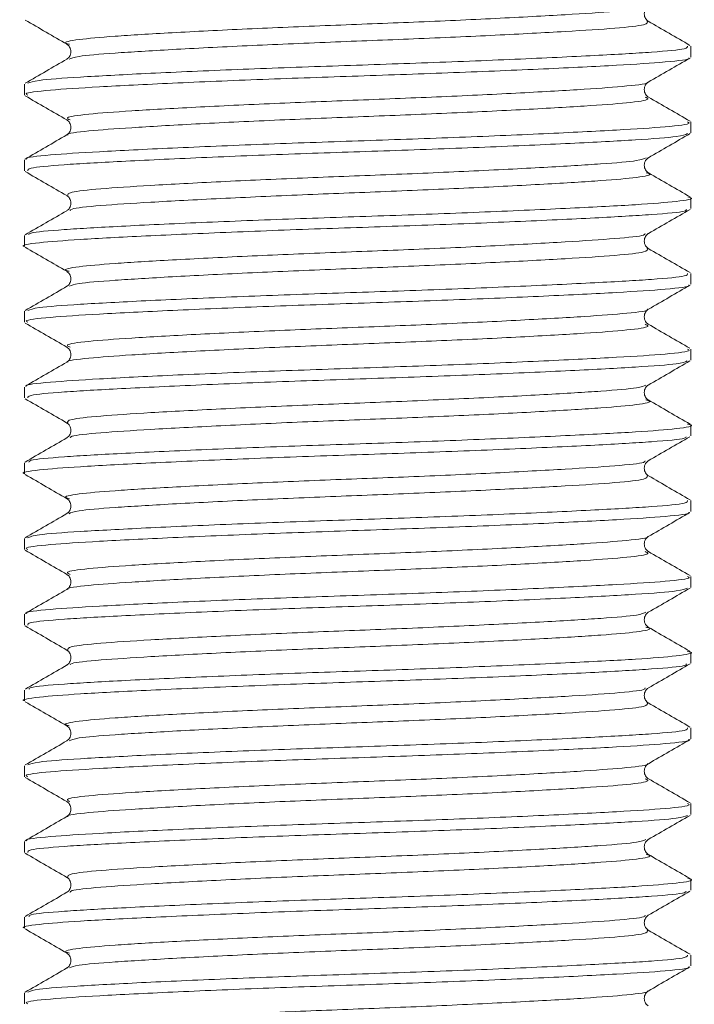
# Model space of a CAD drawing. Header units: millimetres. Extents: x 0 to 210, y 0 to 297.
# Tile 7 of 24: x 45.99 to 53.41, y 250.64 to 261.48. Entities that reach past the tile are written whole.
import ezdxf

# ---------------------------------------------------------------- set-up
doc = ezdxf.new("R2010")
doc.units = ezdxf.units.MM

msp = doc.modelspace()

# ---------------------------------------------------------------- linework, layer by layer
at = {"color": 179, "linetype": 'Continuous', "lineweight": 15}
for p, q in [((53.373, 261.066), (53.373, 261.186)), ((46.039, 260.769), (46.039, 260.649)), ((53.373, 260.232), (53.373, 260.352)), ((46.039, 259.936), (46.039, 259.816)), ((53.373, 259.399), (53.373, 259.519)), ((46.039, 259.102), (46.039, 258.982)), ((53.373, 258.566), (53.373, 258.686)), ((46.039, 258.269), (46.039, 258.149)), ((53.373, 257.732), (53.373, 257.852)), ((46.039, 257.436), (46.039, 257.316)), ((53.373, 256.899), (53.373, 257.019)), ((46.039, 256.602), (46.039, 256.482)), ((53.373, 256.066), (53.373, 256.186)), ((46.039, 255.769), (46.039, 255.649)), ((53.373, 255.232), (53.373, 255.352)), ((46.039, 254.936), (46.039, 254.816)), ((53.373, 254.399), (53.373, 254.519)), ((46.039, 254.102), (46.039, 253.982)), ((53.373, 253.566), (53.373, 253.686)), ((46.039, 253.269), (46.039, 253.149)), ((53.373, 252.732), (53.373, 252.852)), ((46.039, 252.436), (46.039, 252.316)), ((53.373, 251.899), (53.373, 252.019)), ((46.039, 251.602), (46.039, 251.482)), ((53.373, 251.066), (53.373, 251.186)), ((46.039, 250.769), (46.039, 250.649))]:
    msp.add_line(p, q, dxfattribs=at)
at = {"color": 179, "linetype": 'Continuous', "lineweight": 0}
for points, knots in [([(52.87, 261.624), (52.869, 261.618), (52.864, 261.599), (52.568, 261.569), (52.017, 261.533), (51.245, 261.491), (50.344, 261.45), (49.395, 261.415), (48.468, 261.376), (47.643, 261.334), (46.999, 261.295), (46.607, 261.26), (46.449, 261.228), (46.52, 261.211), (46.535, 261.207)], [0, 0, 0, 0, 0.037753, 0.130762, 0.222668, 0.318155, 0.413194, 0.504499, 0.598417, 0.694231, 0.787741, 0.879273, 0.974546, 1, 1, 1, 1]), ([(52.895, 261.461), (52.899, 261.448), (52.907, 261.421), (52.574, 261.384), (52.015, 261.348), (51.245, 261.307), (50.344, 261.266), (49.394, 261.231), (48.468, 261.191), (47.64, 261.149), (47.008, 261.11), (46.609, 261.078), (46.556, 261.054), (46.533, 261.044)], [0, 0, 0, 0, 0.088538, 0.181356, 0.273073, 0.368362, 0.463205, 0.554321, 0.648046, 0.743662, 0.836979, 0.928323, 1, 1, 1, 1]), ([(46.076, 260.778), (46.103, 260.789), (46.164, 260.813), (46.623, 260.846), (47.346, 260.885), (48.292, 260.927), (49.35, 260.966), (50.435, 261.001), (51.465, 261.042), (52.346, 261.084), (52.98, 261.12), (53.338, 261.154), (53.336, 261.176), (53.336, 261.186)], [0, 0, 0, 0, 0.075575, 0.169094, 0.264631, 0.362521, 0.458476, 0.551762, 0.648861, 0.746416, 0.840316, 0.935343, 1, 1, 1, 1]), ([(53.349, 261.056), (53.352, 261.055), (53.377, 261.04), (53.123, 261.012), (52.592, 260.977), (51.779, 260.936), (50.789, 260.895), (49.713, 260.858), (48.636, 260.821), (47.643, 260.779), (46.83, 260.738), (46.287, 260.703), (46.027, 260.672), (46.066, 260.654), (46.077, 260.649)], [0, 0, 0, 0, 0.010201, 0.106583, 0.199691, 0.296401, 0.394099, 0.488537, 0.582912, 0.680595, 0.777343, 0.870458, 0.966797, 1, 1, 1, 1]), ([(52.896, 260.791), (52.897, 260.79), (52.918, 260.775), (52.696, 260.748), (52.232, 260.713), (51.521, 260.672), (50.654, 260.63), (49.712, 260.593), (48.77, 260.556), (47.901, 260.515), (47.19, 260.474), (46.71, 260.439), (46.475, 260.404), (46.523, 260.383), (46.541, 260.375)], [0, 0, 0, 0, 0.0067774, 0.1011933, 0.1923998, 0.2871379, 0.3828442, 0.4753542, 0.567802, 0.6634938, 0.7582689, 0.8494824, 0.943856, 1, 1, 1, 1]), ([(52.871, 260.626), (52.889, 260.619), (52.938, 260.597), (52.706, 260.563), (52.229, 260.528), (51.521, 260.487), (50.654, 260.446), (49.712, 260.409), (48.769, 260.372), (47.901, 260.33), (47.188, 260.289), (46.72, 260.254), (46.495, 260.226), (46.517, 260.211), (46.519, 260.209)], [0, 0, 0, 0, 0.053864, 0.1480994, 0.2391315, 0.3336884, 0.4292117, 0.5215447, 0.6138158, 0.7093246, 0.8039185, 0.8949575, 0.9891506, 1, 1, 1, 1]), ([(46.066, 259.944), (46.063, 259.946), (46.036, 259.961), (46.293, 259.99), (46.829, 260.025), (47.644, 260.065), (48.636, 260.107), (49.713, 260.144), (50.789, 260.181), (51.78, 260.223), (52.591, 260.264), (53.13, 260.298), (53.387, 260.33), (53.346, 260.348), (53.336, 260.352)], [0, 0, 0, 0, 0.013993, 0.110079, 0.202949, 0.299444, 0.39687, 0.490997, 0.585187, 0.682628, 0.779084, 0.871948, 0.968077, 1, 1, 1, 1]), ([(53.338, 260.224), (53.312, 260.213), (53.253, 260.189), (52.797, 260.156), (52.077, 260.117), (51.133, 260.075), (50.075, 260.036), (48.99, 260.001), (47.959, 259.96), (47.076, 259.918), (46.438, 259.882), (46.076, 259.848), (46.076, 259.825), (46.076, 259.816)], [0, 0, 0, 0, 0.076322, 0.169683, 0.264968, 0.362652, 0.458456, 0.551527, 0.648393, 0.745766, 0.839522, 0.934293, 1, 1, 1, 1]), ([(52.881, 259.958), (52.858, 259.948), (52.807, 259.924), (52.41, 259.891), (51.781, 259.853), (50.955, 259.811), (50.029, 259.771), (49.079, 259.736), (48.177, 259.695), (47.405, 259.654), (46.844, 259.617), (46.51, 259.581), (46.515, 259.554), (46.518, 259.542)], [0, 0, 0, 0, 0.072319, 0.163859, 0.257289, 0.353073, 0.447012, 0.538269, 0.633249, 0.728728, 0.820657, 0.913582, 1, 1, 1, 1]), ([(52.884, 259.792), (52.896, 259.789), (52.963, 259.773), (52.808, 259.742), (52.42, 259.707), (51.778, 259.668), (50.955, 259.626), (50.029, 259.587), (49.079, 259.551), (48.178, 259.51), (47.404, 259.469), (46.849, 259.433), (46.548, 259.402), (46.542, 259.382), (46.541, 259.376)], [0, 0, 0, 0, 0.0206613, 0.1160116, 0.2076281, 0.3011355, 0.3969987, 0.491015, 0.582348, 0.6774069, 0.7729648, 0.8649697, 0.9579716, 1, 1, 1, 1]), ([(46.087, 259.111), (46.089, 259.117), (46.095, 259.137), (46.441, 259.168), (47.075, 259.205), (47.96, 259.246), (48.99, 259.287), (50.075, 259.322), (51.134, 259.362), (52.074, 259.404), (52.807, 259.442), (53.249, 259.478), (53.428, 259.508), (53.353, 259.524), (53.341, 259.527)], [0, 0, 0, 0, 0.044793, 0.137758, 0.229727, 0.325245, 0.420264, 0.511562, 0.60554, 0.701362, 0.794832, 0.886413, 0.981723, 1, 1, 1, 1]), ([(53.325, 259.391), (53.324, 259.384), (53.321, 259.364), (52.977, 259.334), (52.347, 259.297), (51.465, 259.256), (50.436, 259.215), (49.351, 259.18), (48.292, 259.14), (47.35, 259.098), (46.611, 259.059), (46.174, 259.024), (45.986, 258.996), (46.04, 258.982), (46.04, 258.982)], [0, 0, 0, 0, 0.045142, 0.139885, 0.2335, 0.33076, 0.427567, 0.520573, 0.616235, 0.71383, 0.809082, 0.902317, 0.999359, 1, 1, 1, 1]), ([(52.872, 259.125), (52.871, 259.119), (52.867, 259.1), (52.569, 259.069), (52.017, 259.033), (51.245, 258.991), (50.345, 258.95), (49.395, 258.915), (48.468, 258.876), (47.644, 258.834), (46.999, 258.795), (46.608, 258.76), (46.45, 258.729), (46.517, 258.712), (46.53, 258.709)], [0, 0, 0, 0, 0.041663, 0.134641, 0.226512, 0.321962, 0.416968, 0.508241, 0.602122, 0.697901, 0.79138, 0.882877, 0.978114, 1, 1, 1, 1]), ([(52.894, 258.96), (52.898, 258.948), (52.905, 258.921), (52.574, 258.884), (52.016, 258.848), (51.246, 258.807), (50.345, 258.766), (49.395, 258.731), (48.469, 258.691), (47.641, 258.649), (47.009, 258.61), (46.61, 258.578), (46.557, 258.554), (46.534, 258.544)], [0, 0, 0, 0, 0.087053, 0.180085, 0.272008, 0.367513, 0.462574, 0.553899, 0.647834, 0.743669, 0.837201, 0.928751, 1, 1, 1, 1]), ([(46.077, 258.278), (46.104, 258.289), (46.165, 258.313), (46.623, 258.346), (47.346, 258.385), (48.292, 258.427), (49.351, 258.466), (50.436, 258.501), (51.465, 258.542), (52.346, 258.584), (52.981, 258.62), (53.338, 258.654), (53.336, 258.676), (53.336, 258.686)], [0, 0, 0, 0, 0.075387, 0.168929, 0.264496, 0.362413, 0.458391, 0.551704, 0.648831, 0.746412, 0.840335, 0.935391, 1, 1, 1, 1]), ([(53.348, 258.557), (53.351, 258.556), (53.378, 258.54), (53.124, 258.512), (52.593, 258.477), (51.78, 258.436), (50.79, 258.395), (49.713, 258.358), (48.637, 258.321), (47.644, 258.279), (46.831, 258.238), (46.288, 258.203), (46.027, 258.172), (46.066, 258.154), (46.077, 258.149)], [0, 0, 0, 0, 0.012123, 0.108314, 0.201234, 0.297748, 0.395251, 0.489503, 0.583684, 0.68117, 0.777726, 0.870655, 0.966798, 1, 1, 1, 1]), ([(52.895, 258.292), (52.897, 258.29), (52.919, 258.275), (52.697, 258.248), (52.233, 258.213), (51.521, 258.172), (50.655, 258.13), (49.712, 258.093), (48.77, 258.056), (47.901, 258.015), (47.191, 257.974), (46.71, 257.939), (46.475, 257.905), (46.523, 257.883), (46.541, 257.875)], [0, 0, 0, 0, 0.009079, 0.103314, 0.194344, 0.288896, 0.384417, 0.476751, 0.569016, 0.664522, 0.759115, 0.850152, 0.94434, 1, 1, 1, 1]), ([(52.87, 258.128), (52.889, 258.119), (52.94, 258.098), (52.707, 258.063), (52.23, 258.028), (51.522, 257.987), (50.654, 257.946), (49.713, 257.909), (48.77, 257.872), (47.902, 257.83), (47.188, 257.789), (46.721, 257.754), (46.497, 257.727), (46.516, 257.712), (46.518, 257.711)], [0, 0, 0, 0, 0.056794, 0.151104, 0.242205, 0.336832, 0.432429, 0.524836, 0.617174, 0.712755, 0.807424, 0.898533, 0.992795, 1, 1, 1, 1]), ([(46.064, 257.445), (46.062, 257.447), (46.038, 257.462), (46.294, 257.49), (46.829, 257.525), (47.645, 257.566), (48.636, 257.607), (49.713, 257.644), (50.79, 257.681), (51.781, 257.723), (52.591, 257.764), (53.13, 257.798), (53.387, 257.83), (53.347, 257.848), (53.336, 257.852)], [0, 0, 0, 0, 0.010367, 0.10681, 0.200029, 0.296887, 0.394677, 0.489153, 0.583699, 0.681506, 0.778322, 0.871533, 0.968024, 1, 1, 1, 1]), ([(53.335, 257.723), (53.309, 257.712), (53.251, 257.688), (52.797, 257.656), (52.077, 257.617), (51.134, 257.575), (50.076, 257.536), (48.991, 257.501), (47.96, 257.46), (47.077, 257.418), (46.438, 257.382), (46.076, 257.348), (46.076, 257.325), (46.076, 257.316)], [0, 0, 0, 0, 0.074313, 0.167871, 0.263355, 0.361244, 0.457252, 0.550519, 0.647586, 0.745165, 0.839121, 0.934088, 1, 1, 1, 1]), ([(52.878, 257.458), (52.856, 257.447), (52.806, 257.424), (52.411, 257.391), (51.781, 257.353), (50.955, 257.311), (50.03, 257.271), (49.08, 257.236), (48.178, 257.195), (47.406, 257.154), (46.844, 257.117), (46.507, 257.08), (46.513, 257.054), (46.516, 257.04)], [0, 0, 0, 0, 0.070447, 0.16185, 0.255135, 0.350773, 0.444571, 0.535688, 0.630522, 0.725857, 0.817648, 0.910428, 1, 1, 1, 1]), ([(52.88, 257.294), (52.893, 257.29), (52.964, 257.273), (52.808, 257.242), (52.42, 257.207), (51.779, 257.168), (50.956, 257.126), (50.03, 257.087), (49.08, 257.052), (48.178, 257.01), (47.404, 256.969), (46.85, 256.933), (46.548, 256.902), (46.542, 256.882), (46.541, 256.876)], [0, 0, 0, 0, 0.023136, 0.118241, 0.209622, 0.302884, 0.398498, 0.492273, 0.583368, 0.678179, 0.77349, 0.865259, 0.958017, 1, 1, 1, 1]), ([(46.088, 256.611), (46.09, 256.617), (46.095, 256.637), (46.442, 256.668), (47.076, 256.705), (47.96, 256.746), (48.991, 256.787), (50.076, 256.822), (51.134, 256.862), (52.074, 256.904), (52.808, 256.942), (53.251, 256.978), (53.428, 257.009), (53.35, 257.025), (53.336, 257.028)], [0, 0, 0, 0, 0.044369, 0.137102, 0.228848, 0.324132, 0.418915, 0.509988, 0.603737, 0.699324, 0.792561, 0.883919, 0.978996, 1, 1, 1, 1]), ([(53.323, 256.889), (53.322, 256.883), (53.317, 256.864), (52.977, 256.834), (52.348, 256.797), (51.466, 256.756), (50.437, 256.715), (49.352, 256.68), (48.292, 256.64), (47.35, 256.598), (46.611, 256.559), (46.174, 256.524), (45.986, 256.496), (46.04, 256.482), (46.041, 256.482)], [0, 0, 0, 0, 0.041216, 0.136346, 0.230336, 0.327988, 0.425188, 0.518572, 0.614618, 0.712607, 0.808248, 0.901857, 0.99929, 1, 1, 1, 1]), ([(52.87, 256.624), (52.869, 256.618), (52.864, 256.599), (52.568, 256.569), (52.018, 256.533), (51.246, 256.491), (50.346, 256.45), (49.396, 256.415), (48.469, 256.376), (47.644, 256.334), (47, 256.295), (46.607, 256.26), (46.449, 256.228), (46.52, 256.211), (46.535, 256.207)], [0, 0, 0, 0, 0.0376109, 0.1306014, 0.2224777, 0.3179357, 0.4129525, 0.5042349, 0.5981221, 0.6939108, 0.7874009, 0.8789045, 0.9741487, 1, 1, 1, 1]), ([(52.893, 256.459), (52.896, 256.447), (52.903, 256.421), (52.575, 256.384), (52.016, 256.348), (51.246, 256.307), (50.346, 256.266), (49.396, 256.231), (48.47, 256.191), (47.641, 256.149), (47.009, 256.11), (46.606, 256.078), (46.553, 256.053), (46.529, 256.042)], [0, 0, 0, 0, 0.084675, 0.177604, 0.269419, 0.364813, 0.459766, 0.550988, 0.644812, 0.740537, 0.833965, 0.925407, 1, 1, 1, 1]), ([(46.071, 255.777), (46.099, 255.788), (46.161, 255.813), (46.623, 255.846), (47.347, 255.885), (48.293, 255.927), (49.351, 255.966), (50.437, 256.001), (51.466, 256.042), (52.347, 256.084), (52.981, 256.12), (53.339, 256.154), (53.336, 256.176), (53.336, 256.186)], [0, 0, 0, 0, 0.078486, 0.171719, 0.266975, 0.364571, 0.460231, 0.553239, 0.65005, 0.747309, 0.840922, 0.935669, 1, 1, 1, 1]), ([(53.35, 256.056), (53.352, 256.055), (53.377, 256.04), (53.124, 256.012), (52.593, 255.977), (51.781, 255.936), (50.791, 255.895), (49.714, 255.858), (48.637, 255.821), (47.645, 255.779), (46.831, 255.738), (46.288, 255.703), (46.027, 255.672), (46.066, 255.654), (46.077, 255.649)], [0, 0, 0, 0, 0.009525, 0.105964, 0.199123, 0.295882, 0.393635, 0.488132, 0.582551, 0.680286, 0.777092, 0.870259, 0.966646, 1, 1, 1, 1]), ([(52.896, 255.79), (52.898, 255.79), (52.918, 255.775), (52.696, 255.748), (52.233, 255.713), (51.522, 255.672), (50.655, 255.63), (49.713, 255.593), (48.771, 255.556), (47.902, 255.515), (47.191, 255.474), (46.71, 255.439), (46.474, 255.404), (46.523, 255.383), (46.541, 255.374)], [0, 0, 0, 0, 0.0061361, 0.1005441, 0.1917376, 0.2864589, 0.382154, 0.4746585, 0.5670872, 0.6627645, 0.757531, 0.8487331, 0.9430893, 1, 1, 1, 1]), ([(52.871, 255.626), (52.889, 255.619), (52.938, 255.597), (52.707, 255.563), (52.23, 255.528), (51.522, 255.487), (50.655, 255.446), (49.713, 255.409), (48.771, 255.372), (47.903, 255.33), (47.188, 255.289), (46.721, 255.254), (46.496, 255.227), (46.517, 255.212), (46.518, 255.21)], [0, 0, 0, 0, 0.053828, 0.14829, 0.239535, 0.33431, 0.430059, 0.522616, 0.615096, 0.710828, 0.805648, 0.896902, 0.991311, 1, 1, 1, 1]), ([(46.065, 254.945), (46.062, 254.946), (46.037, 254.962), (46.294, 254.99), (46.829, 255.025), (47.645, 255.066), (48.637, 255.107), (49.714, 255.144), (50.79, 255.181), (51.781, 255.223), (52.592, 255.264), (53.13, 255.298), (53.387, 255.33), (53.347, 255.348), (53.336, 255.352)], [0, 0, 0, 0, 0.012136, 0.10841, 0.201469, 0.298162, 0.395784, 0.490094, 0.584481, 0.68212, 0.778767, 0.871818, 0.968145, 1, 1, 1, 1]), ([(53.337, 255.224), (53.311, 255.213), (53.253, 255.189), (52.797, 255.156), (52.078, 255.117), (51.134, 255.075), (50.077, 255.036), (48.991, 255.001), (47.961, 254.96), (47.077, 254.918), (46.439, 254.882), (46.076, 254.848), (46.076, 254.825), (46.076, 254.816)], [0, 0, 0, 0, 0.07563, 0.169051, 0.264388, 0.362132, 0.457999, 0.551125, 0.648046, 0.74548, 0.839299, 0.934121, 1, 1, 1, 1]), ([(52.88, 254.958), (52.858, 254.948), (52.807, 254.924), (52.411, 254.891), (51.782, 254.853), (50.956, 254.811), (50.031, 254.771), (49.081, 254.736), (48.178, 254.695), (47.406, 254.654), (46.844, 254.617), (46.51, 254.581), (46.515, 254.554), (46.517, 254.542)], [0, 0, 0, 0, 0.071571, 0.16313, 0.256568, 0.352366, 0.446324, 0.537594, 0.632585, 0.728081, 0.820029, 0.912962, 1, 1, 1, 1]), ([(52.878, 254.794), (52.893, 254.791), (52.964, 254.773), (52.809, 254.742), (52.42, 254.707), (51.779, 254.668), (50.957, 254.626), (50.03, 254.587), (49.081, 254.552), (48.179, 254.511), (47.404, 254.469), (46.851, 254.433), (46.551, 254.403), (46.544, 254.383), (46.542, 254.378)], [0, 0, 0, 0, 0.024038, 0.119355, 0.21094, 0.304406, 0.400232, 0.494218, 0.585513, 0.680532, 0.776056, 0.868031, 0.960991, 1, 1, 1, 1]), ([(46.089, 254.112), (46.091, 254.118), (46.098, 254.138), (46.443, 254.168), (47.076, 254.205), (47.961, 254.246), (48.991, 254.287), (50.077, 254.322), (51.135, 254.362), (52.075, 254.404), (52.808, 254.442), (53.251, 254.478), (53.428, 254.509), (53.35, 254.525), (53.335, 254.529)], [0, 0, 0, 0, 0.041713, 0.134656, 0.226615, 0.322119, 0.417119, 0.5084, 0.602368, 0.698174, 0.791622, 0.883192, 0.97849, 1, 1, 1, 1]), ([(53.325, 254.391), (53.324, 254.384), (53.321, 254.364), (52.978, 254.334), (52.348, 254.297), (51.466, 254.256), (50.438, 254.215), (49.352, 254.18), (48.293, 254.14), (47.351, 254.098), (46.612, 254.06), (46.174, 254.024), (45.986, 253.996), (46.04, 253.983), (46.041, 253.982)], [0, 0, 0, 0, 0.04485, 0.139616, 0.233241, 0.330515, 0.427342, 0.520366, 0.616039, 0.713651, 0.808925, 0.902171, 0.999227, 1, 1, 1, 1]), ([(52.872, 254.125), (52.871, 254.119), (52.867, 254.1), (52.569, 254.069), (52.018, 254.033), (51.247, 253.992), (50.346, 253.95), (49.397, 253.915), (48.469, 253.876), (47.645, 253.834), (47, 253.795), (46.608, 253.76), (46.45, 253.729), (46.517, 253.712), (46.53, 253.709)], [0, 0, 0, 0, 0.041314, 0.134328, 0.226222, 0.3217, 0.416739, 0.508043, 0.601948, 0.697758, 0.791271, 0.882793, 0.978057, 1, 1, 1, 1]), ([(52.894, 253.961), (52.898, 253.948), (52.907, 253.922), (52.575, 253.884), (52.017, 253.848), (51.247, 253.807), (50.346, 253.766), (49.396, 253.731), (48.47, 253.691), (47.642, 253.649), (47.009, 253.61), (46.609, 253.578), (46.556, 253.554), (46.532, 253.543)], [0, 0, 0, 0, 0.08818, 0.180989, 0.272681, 0.367948, 0.462778, 0.553881, 0.647579, 0.743178, 0.836485, 0.927805, 1, 1, 1, 1]), ([(46.076, 253.278), (46.103, 253.289), (46.164, 253.313), (46.624, 253.346), (47.347, 253.385), (48.294, 253.427), (49.352, 253.466), (50.438, 253.501), (51.467, 253.542), (52.347, 253.584), (52.981, 253.62), (53.339, 253.654), (53.336, 253.676), (53.336, 253.686)], [0, 0, 0, 0, 0.076063, 0.169546, 0.265062, 0.362922, 0.458837, 0.552098, 0.649171, 0.746692, 0.840555, 0.935561, 1, 1, 1, 1]), ([(53.348, 253.557), (53.351, 253.556), (53.379, 253.54), (53.125, 253.512), (52.594, 253.477), (51.781, 253.436), (50.791, 253.395), (49.715, 253.358), (48.638, 253.321), (47.645, 253.279), (46.831, 253.238), (46.288, 253.203), (46.027, 253.172), (46.066, 253.154), (46.077, 253.149)], [0, 0, 0, 0, 0.012483, 0.10863, 0.201504, 0.297966, 0.395421, 0.489633, 0.583761, 0.681196, 0.777708, 0.870592, 0.966682, 1, 1, 1, 1]), ([(52.895, 253.292), (52.897, 253.291), (52.919, 253.276), (52.697, 253.248), (52.233, 253.213), (51.522, 253.172), (50.656, 253.13), (49.714, 253.093), (48.771, 253.056), (47.902, 253.015), (47.191, 252.974), (46.711, 252.939), (46.475, 252.905), (46.523, 252.883), (46.54, 252.875)], [0, 0, 0, 0, 0.009376, 0.103649, 0.194709, 0.289289, 0.384845, 0.477218, 0.569508, 0.665045, 0.759675, 0.850744, 0.94496, 1, 1, 1, 1]), ([(52.871, 253.126), (52.889, 253.119), (52.938, 253.097), (52.707, 253.063), (52.231, 253.028), (51.523, 252.987), (50.656, 252.946), (49.714, 252.909), (48.771, 252.872), (47.903, 252.83), (47.189, 252.789), (46.72, 252.754), (46.495, 252.726), (46.517, 252.711), (46.52, 252.709)], [0, 0, 0, 0, 0.053375, 0.147639, 0.23869, 0.333262, 0.428809, 0.521173, 0.613454, 0.708982, 0.803603, 0.894663, 0.98887, 1, 1, 1, 1]), ([(46.066, 252.444), (46.063, 252.446), (46.036, 252.462), (46.293, 252.49), (46.83, 252.525), (47.646, 252.566), (48.638, 252.607), (49.715, 252.644), (50.791, 252.681), (51.782, 252.723), (52.592, 252.764), (53.131, 252.799), (53.387, 252.83), (53.347, 252.848), (53.336, 252.852)], [0, 0, 0, 0, 0.014304, 0.110371, 0.203233, 0.299722, 0.397135, 0.491241, 0.58543, 0.682863, 0.779302, 0.872154, 0.968279, 1, 1, 1, 1]), ([(53.336, 252.723), (53.31, 252.713), (53.252, 252.688), (52.798, 252.656), (52.079, 252.617), (51.135, 252.575), (50.078, 252.536), (48.992, 252.501), (47.961, 252.46), (47.078, 252.418), (46.439, 252.382), (46.076, 252.348), (46.076, 252.325), (46.076, 252.316)], [0, 0, 0, 0, 0.07487, 0.168363, 0.26377, 0.361586, 0.457528, 0.550723, 0.647715, 0.745224, 0.839115, 0.934005, 1, 1, 1, 1]), ([(52.88, 252.458), (52.857, 252.448), (52.807, 252.424), (52.411, 252.392), (51.782, 252.353), (50.957, 252.311), (50.031, 252.271), (49.081, 252.236), (48.179, 252.195), (47.407, 252.154), (46.844, 252.117), (46.508, 252.08), (46.513, 252.054), (46.516, 252.041)], [0, 0, 0, 0, 0.071092, 0.162472, 0.255724, 0.351334, 0.44511, 0.536198, 0.631001, 0.72631, 0.81808, 0.910827, 1, 1, 1, 1]), ([(52.884, 252.292), (52.896, 252.29), (52.964, 252.273), (52.808, 252.242), (52.421, 252.207), (51.78, 252.168), (50.957, 252.126), (50.031, 252.087), (49.081, 252.052), (48.179, 252.011), (47.405, 251.969), (46.85, 251.933), (46.548, 251.902), (46.543, 251.883), (46.541, 251.876)], [0, 0, 0, 0, 0.020588, 0.115956, 0.207591, 0.301103, 0.396979, 0.491017, 0.582359, 0.677426, 0.773001, 0.865027, 0.958032, 1, 1, 1, 1]), ([(46.088, 251.611), (46.09, 251.617), (46.095, 251.637), (46.442, 251.668), (47.077, 251.705), (47.962, 251.746), (48.992, 251.787), (50.077, 251.822), (51.136, 251.862), (52.076, 251.904), (52.809, 251.942), (53.25, 251.978), (53.428, 252.008), (53.353, 252.025), (53.341, 252.027)], [0, 0, 0, 0, 0.044752, 0.137721, 0.229713, 0.325248, 0.420276, 0.511584, 0.605584, 0.701421, 0.794896, 0.886496, 0.981825, 1, 1, 1, 1]), ([(53.323, 251.889), (53.322, 251.883), (53.318, 251.864), (52.978, 251.834), (52.349, 251.797), (51.467, 251.756), (50.438, 251.715), (49.353, 251.68), (48.294, 251.64), (47.352, 251.598), (46.612, 251.56), (46.174, 251.524), (45.986, 251.496), (46.04, 251.483), (46.041, 251.482)], [0, 0, 0, 0, 0.041217, 0.136339, 0.230312, 0.327948, 0.425139, 0.518512, 0.614539, 0.712516, 0.808149, 0.901741, 0.999158, 1, 1, 1, 1]), ([(52.87, 251.624), (52.869, 251.618), (52.865, 251.599), (52.569, 251.569), (52.019, 251.533), (51.247, 251.492), (50.347, 251.45), (49.397, 251.415), (48.47, 251.376), (47.645, 251.334), (47.001, 251.295), (46.607, 251.26), (46.449, 251.228), (46.52, 251.211), (46.536, 251.207)], [0, 0, 0, 0, 0.037673, 0.130643, 0.222486, 0.317914, 0.412906, 0.504164, 0.598018, 0.693778, 0.787246, 0.878719, 0.973932, 1, 1, 1, 1]), ([(52.894, 251.461), (52.898, 251.448), (52.906, 251.421), (52.575, 251.384), (52.017, 251.348), (51.248, 251.307), (50.347, 251.266), (49.397, 251.231), (48.471, 251.191), (47.642, 251.149), (47.01, 251.11), (46.611, 251.078), (46.557, 251.054), (46.534, 251.044)], [0, 0, 0, 0, 0.087141, 0.180172, 0.272077, 0.367567, 0.462623, 0.553941, 0.647857, 0.743681, 0.837212, 0.928745, 1, 1, 1, 1]), ([(46.077, 250.779), (46.104, 250.789), (46.165, 250.814), (46.625, 250.846), (47.348, 250.885), (48.295, 250.927), (49.353, 250.966), (50.438, 251.001), (51.467, 251.042), (52.348, 251.084), (52.982, 251.12), (53.339, 251.154), (53.336, 251.177), (53.336, 251.186)], [0, 0, 0, 0, 0.075394, 0.168949, 0.264544, 0.362482, 0.458471, 0.551807, 0.648959, 0.746556, 0.840491, 0.935576, 1, 1, 1, 1]), ([(53.35, 251.056), (53.352, 251.055), (53.377, 251.04), (53.124, 251.012), (52.594, 250.977), (51.782, 250.937), (50.792, 250.895), (49.716, 250.858), (48.639, 250.821), (47.646, 250.779), (46.832, 250.738), (46.288, 250.703), (46.027, 250.672), (46.066, 250.654), (46.077, 250.649)], [0, 0, 0, 0, 0.009005, 0.105487, 0.198681, 0.295474, 0.393267, 0.487808, 0.582257, 0.680028, 0.776876, 0.87008, 0.9665, 1, 1, 1, 1]), ([(52.897, 250.79), (52.898, 250.789), (52.918, 250.775), (52.696, 250.748), (52.234, 250.713), (51.523, 250.672), (50.656, 250.63), (49.714, 250.593), (48.772, 250.556), (47.903, 250.515), (47.192, 250.474), (46.711, 250.439), (46.474, 250.404), (46.523, 250.382), (46.542, 250.374)], [0, 0, 0, 0, 0.0056726, 0.1000629, 0.1912342, 0.2859289, 0.3816029, 0.4740924, 0.5664923, 0.6621454, 0.7568935, 0.8480749, 0.942404, 1, 1, 1, 1])]:
    msp.add_open_spline(points, degree=3, knots=knots, dxfattribs=at)
at = {"color": 179, "linetype": 'Continuous', "lineweight": 15}
for points, knots in [([(52.906, 261.46), (52.895, 261.469), (52.873, 261.486), (52.856, 261.542), (52.873, 261.599), (52.895, 261.616), (52.906, 261.624)], [0, 0, 0, 0, 0.24828, 0.500002, 0.751724, 1, 1, 1, 1]), ([(46.048, 261.473), (46.125, 261.429), (46.278, 261.34), (46.431, 261.251), (46.507, 261.207)], [0, 0, 0, 0, 0.500066, 1, 1, 1, 1]), ([(53.364, 261.195), (53.287, 261.24), (53.134, 261.328), (52.981, 261.417), (52.905, 261.461)], [0, 0, 0, 0, 0.500056, 1, 1, 1, 1]), ([(46.506, 261.208), (46.517, 261.199), (46.539, 261.182), (46.556, 261.126), (46.539, 261.069), (46.517, 261.052), (46.506, 261.044)], [0, 0, 0, 0, 0.248317, 0.500002, 0.751686, 1, 1, 1, 1]), ([(46.507, 261.044), (46.43, 261), (46.277, 260.911), (46.124, 260.823), (46.048, 260.778)], [0, 0, 0, 0, 0.499949, 1, 1, 1, 1]), ([(52.905, 260.791), (52.982, 260.835), (53.135, 260.924), (53.288, 261.012), (53.365, 261.056)], [0, 0, 0, 0, 0.499932, 1, 1, 1, 1]), ([(52.906, 260.627), (52.895, 260.635), (52.873, 260.652), (52.856, 260.709), (52.873, 260.766), (52.895, 260.783), (52.906, 260.791)], [0, 0, 0, 0, 0.248368, 0.499999, 0.75163, 1, 1, 1, 1]), ([(46.047, 260.64), (46.123, 260.596), (46.276, 260.507), (46.43, 260.419), (46.506, 260.374)], [0, 0, 0, 0, 0.500069, 1, 1, 1, 1]), ([(53.366, 260.361), (53.289, 260.405), (53.136, 260.494), (52.983, 260.582), (52.907, 260.626)], [0, 0, 0, 0, 0.500049, 1, 1, 1, 1]), ([(46.506, 260.374), (46.517, 260.366), (46.539, 260.349), (46.556, 260.292), (46.539, 260.236), (46.517, 260.219), (46.506, 260.21)], [0, 0, 0, 0, 0.248406, 0.5, 0.751594, 1, 1, 1, 1]), ([(52.907, 259.958), (52.983, 260.002), (53.136, 260.091), (53.289, 260.18), (53.366, 260.224)], [0, 0, 0, 0, 0.499933, 1, 1, 1, 1]), ([(46.505, 260.209), (46.428, 260.165), (46.275, 260.077), (46.122, 259.988), (46.046, 259.944)], [0, 0, 0, 0, 0.4999454, 1, 1, 1, 1]), ([(52.906, 259.794), (52.895, 259.802), (52.873, 259.819), (52.856, 259.876), (52.873, 259.932), (52.895, 259.949), (52.906, 259.958)], [0, 0, 0, 0, 0.24839, 0.500001, 0.751611, 1, 1, 1, 1]), ([(46.046, 259.808), (46.122, 259.763), (46.275, 259.675), (46.428, 259.586), (46.505, 259.542)], [0, 0, 0, 0, 0.500063, 1, 1, 1, 1]), ([(53.367, 259.527), (53.29, 259.571), (53.137, 259.66), (52.984, 259.748), (52.908, 259.793)], [0, 0, 0, 0, 0.500061, 1, 1, 1, 1]), ([(46.506, 259.541), (46.517, 259.533), (46.539, 259.516), (46.556, 259.459), (46.539, 259.402), (46.517, 259.385), (46.506, 259.377)], [0, 0, 0, 0, 0.248331, 0.499998, 0.751666, 1, 1, 1, 1]), ([(46.505, 259.376), (46.429, 259.332), (46.276, 259.244), (46.123, 259.155), (46.046, 259.111)], [0, 0, 0, 0, 0.499934, 1, 1, 1, 1]), ([(52.908, 259.125), (52.984, 259.17), (53.137, 259.258), (53.29, 259.347), (53.367, 259.391)], [0, 0, 0, 0, 0.499941, 1, 1, 1, 1]), ([(52.906, 258.96), (52.895, 258.969), (52.873, 258.986), (52.856, 259.042), (52.873, 259.099), (52.895, 259.116), (52.906, 259.124)], [0, 0, 0, 0, 0.248301, 0.500001, 0.7517, 1, 1, 1, 1]), ([(46.046, 258.974), (46.122, 258.93), (46.275, 258.841), (46.428, 258.753), (46.505, 258.709)], [0, 0, 0, 0, 0.5000551, 1, 1, 1, 1]), ([(53.365, 258.695), (53.289, 258.739), (53.136, 258.827), (52.983, 258.916), (52.906, 258.96)], [0, 0, 0, 0, 0.500069, 1, 1, 1, 1]), ([(46.506, 258.708), (46.517, 258.699), (46.539, 258.682), (46.556, 258.626), (46.539, 258.569), (46.517, 258.552), (46.506, 258.544)], [0, 0, 0, 0, 0.248293, 0.500004, 0.751713, 1, 1, 1, 1]), ([(46.507, 258.544), (46.431, 258.5), (46.278, 258.411), (46.124, 258.323), (46.048, 258.278)], [0, 0, 0, 0, 0.4999329, 1, 1, 1, 1]), ([(52.907, 258.292), (52.984, 258.336), (53.137, 258.425), (53.29, 258.513), (53.366, 258.557)], [0, 0, 0, 0, 0.499949, 1, 1, 1, 1]), ([(52.906, 258.127), (52.895, 258.135), (52.873, 258.152), (52.856, 258.209), (52.873, 258.266), (52.895, 258.283), (52.906, 258.291)], [0, 0, 0, 0, 0.248349, 0.499998, 0.751647, 1, 1, 1, 1]), ([(46.047, 258.14), (46.123, 258.096), (46.276, 258.007), (46.429, 257.919), (46.506, 257.875)], [0, 0, 0, 0, 0.500047, 1, 1, 1, 1]), ([(53.364, 257.862), (53.287, 257.906), (53.134, 257.995), (52.981, 258.083), (52.905, 258.128)], [0, 0, 0, 0, 0.500062, 1, 1, 1, 1]), ([(46.506, 257.874), (46.517, 257.866), (46.539, 257.849), (46.556, 257.792), (46.539, 257.736), (46.517, 257.719), (46.506, 257.71)], [0, 0, 0, 0, 0.248402, 0.5, 0.751599, 1, 1, 1, 1]), ([(52.906, 257.457), (52.982, 257.502), (53.135, 257.59), (53.288, 257.679), (53.364, 257.723)], [0, 0, 0, 0, 0.499949, 1, 1, 1, 1]), ([(46.507, 257.711), (46.431, 257.667), (46.278, 257.578), (46.125, 257.49), (46.048, 257.445)], [0, 0, 0, 0, 0.499944, 1, 1, 1, 1]), ([(52.906, 257.294), (52.895, 257.302), (52.873, 257.319), (52.856, 257.376), (52.873, 257.432), (52.895, 257.449), (52.906, 257.458)], [0, 0, 0, 0, 0.248399, 0.5, 0.751601, 1, 1, 1, 1]), ([(46.048, 257.306), (46.125, 257.262), (46.278, 257.173), (46.431, 257.085), (46.507, 257.04)], [0, 0, 0, 0, 0.500055, 1, 1, 1, 1]), ([(53.365, 257.028), (53.288, 257.073), (53.135, 257.161), (52.982, 257.25), (52.906, 257.294)], [0, 0, 0, 0, 0.50005, 1, 1, 1, 1]), ([(46.506, 257.041), (46.517, 257.033), (46.539, 257.016), (46.556, 256.959), (46.539, 256.902), (46.517, 256.885), (46.506, 256.877)], [0, 0, 0, 0, 0.248341, 0.499997, 0.751655, 1, 1, 1, 1]), ([(46.505, 256.876), (46.429, 256.832), (46.276, 256.744), (46.123, 256.655), (46.046, 256.611)], [0, 0, 0, 0, 0.499951, 1, 1, 1, 1]), ([(52.905, 256.624), (52.981, 256.668), (53.134, 256.756), (53.287, 256.845), (53.364, 256.889)], [0, 0, 0, 0, 0.499941, 1, 1, 1, 1]), ([(52.906, 256.46), (52.895, 256.469), (52.873, 256.486), (52.856, 256.542), (52.873, 256.599), (52.895, 256.616), (52.906, 256.624)], [0, 0, 0, 0, 0.248289, 0.500003, 0.751716, 1, 1, 1, 1]), ([(46.048, 256.473), (46.125, 256.428), (46.278, 256.34), (46.431, 256.251), (46.508, 256.207)], [0, 0, 0, 0, 0.500063, 1, 1, 1, 1]), ([(53.367, 256.194), (53.29, 256.238), (53.137, 256.327), (52.984, 256.415), (52.908, 256.459)], [0, 0, 0, 0, 0.5000552, 1, 1, 1, 1]), ([(46.506, 256.208), (46.517, 256.199), (46.539, 256.182), (46.556, 256.126), (46.539, 256.069), (46.517, 256.052), (46.506, 256.044)], [0, 0, 0, 0, 0.248303, 0.500001, 0.751699, 1, 1, 1, 1]), ([(46.505, 256.043), (46.428, 255.998), (46.275, 255.91), (46.122, 255.821), (46.046, 255.777)], [0, 0, 0, 0, 0.499939, 1, 1, 1, 1]), ([(52.905, 255.79), (52.982, 255.835), (53.135, 255.923), (53.288, 256.012), (53.364, 256.056)], [0, 0, 0, 0, 0.499933, 1, 1, 1, 1]), ([(52.906, 255.627), (52.895, 255.635), (52.873, 255.652), (52.856, 255.709), (52.873, 255.766), (52.895, 255.783), (52.906, 255.791)], [0, 0, 0, 0, 0.248336, 0.499998, 0.75166, 1, 1, 1, 1]), ([(46.047, 255.64), (46.124, 255.596), (46.277, 255.507), (46.43, 255.418), (46.507, 255.374)], [0, 0, 0, 0, 0.500069, 1, 1, 1, 1]), ([(53.366, 255.361), (53.289, 255.405), (53.136, 255.494), (52.983, 255.582), (52.907, 255.626)], [0, 0, 0, 0, 0.500067, 1, 1, 1, 1]), ([(46.506, 255.374), (46.517, 255.366), (46.539, 255.349), (46.556, 255.292), (46.539, 255.236), (46.517, 255.219), (46.506, 255.21)], [0, 0, 0, 0, 0.248394, 0.500001, 0.751606, 1, 1, 1, 1]), ([(46.506, 255.21), (46.43, 255.166), (46.277, 255.077), (46.124, 254.989), (46.047, 254.945)], [0, 0, 0, 0, 0.499931, 1, 1, 1, 1]), ([(52.906, 254.958), (52.983, 255.002), (53.136, 255.091), (53.289, 255.179), (53.366, 255.224)], [0, 0, 0, 0, 0.499932, 1, 1, 1, 1]), ([(52.906, 254.794), (52.895, 254.802), (52.873, 254.819), (52.856, 254.876), (52.873, 254.932), (52.895, 254.949), (52.906, 254.958)], [0, 0, 0, 0, 0.248405, 0.5, 0.751596, 1, 1, 1, 1]), ([(46.046, 254.807), (46.123, 254.763), (46.276, 254.675), (46.429, 254.586), (46.505, 254.542)], [0, 0, 0, 0, 0.500066, 1, 1, 1, 1]), ([(53.364, 254.528), (53.288, 254.573), (53.135, 254.661), (52.981, 254.75), (52.905, 254.794)], [0, 0, 0, 0, 0.500067, 1, 1, 1, 1]), ([(46.506, 254.541), (46.517, 254.533), (46.539, 254.516), (46.556, 254.459), (46.539, 254.402), (46.517, 254.385), (46.506, 254.377)], [0, 0, 0, 0, 0.248361, 0.499998, 0.751637, 1, 1, 1, 1]), ([(46.508, 254.378), (46.431, 254.333), (46.278, 254.245), (46.125, 254.156), (46.049, 254.112)], [0, 0, 0, 0, 0.499939, 1, 1, 1, 1]), ([(52.907, 254.125), (52.984, 254.17), (53.137, 254.258), (53.29, 254.347), (53.367, 254.391)], [0, 0, 0, 0, 0.499938, 1, 1, 1, 1]), ([(52.906, 253.96), (52.895, 253.969), (52.873, 253.986), (52.856, 254.042), (52.873, 254.099), (52.895, 254.116), (52.906, 254.124)], [0, 0, 0, 0, 0.248313, 0.500002, 0.75169, 1, 1, 1, 1]), ([(46.046, 253.974), (46.122, 253.93), (46.275, 253.842), (46.428, 253.753), (46.505, 253.709)], [0, 0, 0, 0, 0.500058, 1, 1, 1, 1]), ([(53.364, 253.695), (53.287, 253.74), (53.134, 253.828), (52.981, 253.917), (52.905, 253.961)], [0, 0, 0, 0, 0.5000551, 1, 1, 1, 1]), ([(46.506, 253.708), (46.517, 253.699), (46.539, 253.682), (46.556, 253.626), (46.539, 253.569), (46.517, 253.552), (46.506, 253.544)], [0, 0, 0, 0, 0.248281, 0.500003, 0.751724, 1, 1, 1, 1]), ([(46.506, 253.544), (46.43, 253.499), (46.277, 253.411), (46.124, 253.322), (46.048, 253.278)], [0, 0, 0, 0, 0.499951, 1, 1, 1, 1]), ([(52.907, 253.292), (52.984, 253.336), (53.137, 253.425), (53.29, 253.513), (53.366, 253.558)], [0, 0, 0, 0, 0.499946, 1, 1, 1, 1]), ([(52.906, 253.127), (52.895, 253.135), (52.873, 253.152), (52.856, 253.209), (52.873, 253.266), (52.895, 253.283), (52.906, 253.291)], [0, 0, 0, 0, 0.248312, 0.499996, 0.751682, 1, 1, 1, 1]), ([(46.046, 253.141), (46.123, 253.096), (46.276, 253.008), (46.429, 252.919), (46.505, 252.875)], [0, 0, 0, 0, 0.50005, 1, 1, 1, 1]), ([(53.366, 252.861), (53.289, 252.905), (53.136, 252.994), (52.984, 253.082), (52.907, 253.126)], [0, 0, 0, 0, 0.50005, 1, 1, 1, 1]), ([(46.506, 252.874), (46.517, 252.866), (46.539, 252.849), (46.556, 252.792), (46.539, 252.736), (46.517, 252.719), (46.506, 252.71)], [0, 0, 0, 0, 0.248384, 0.500001, 0.751617, 1, 1, 1, 1]), ([(46.505, 252.709), (46.428, 252.665), (46.275, 252.577), (46.122, 252.488), (46.046, 252.444)], [0, 0, 0, 0, 0.499944, 1, 1, 1, 1]), ([(52.906, 252.458), (52.983, 252.502), (53.136, 252.591), (53.288, 252.679), (53.365, 252.723)], [0, 0, 0, 0, 0.499952, 1, 1, 1, 1]), ([(52.906, 252.294), (52.895, 252.302), (52.873, 252.319), (52.856, 252.376), (52.873, 252.432), (52.895, 252.449), (52.906, 252.458)], [0, 0, 0, 0, 0.248407, 0.5, 0.751593, 1, 1, 1, 1]), ([(46.048, 252.306), (46.124, 252.262), (46.277, 252.173), (46.43, 252.085), (46.507, 252.041)], [0, 0, 0, 0, 0.500052, 1, 1, 1, 1]), ([(53.367, 252.027), (53.29, 252.071), (53.137, 252.16), (52.984, 252.248), (52.907, 252.293)], [0, 0, 0, 0, 0.500062, 1, 1, 1, 1]), ([(46.506, 252.041), (46.517, 252.033), (46.539, 252.016), (46.556, 251.959), (46.539, 251.902), (46.517, 251.885), (46.506, 251.877)], [0, 0, 0, 0, 0.248376, 0.499999, 0.751622, 1, 1, 1, 1]), ([(46.505, 251.877), (46.429, 251.832), (46.276, 251.744), (46.123, 251.655), (46.046, 251.611)], [0, 0, 0, 0, 0.499933, 1, 1, 1, 1]), ([(52.905, 251.624), (52.981, 251.668), (53.134, 251.757), (53.287, 251.845), (53.364, 251.889)], [0, 0, 0, 0, 0.499944, 1, 1, 1, 1]), ([(52.906, 251.46), (52.895, 251.469), (52.873, 251.486), (52.856, 251.542), (52.873, 251.599), (52.895, 251.616), (52.906, 251.624)], [0, 0, 0, 0, 0.248311, 0.500004, 0.751694, 1, 1, 1, 1]), ([(46.049, 251.473), (46.125, 251.428), (46.278, 251.34), (46.431, 251.251), (46.508, 251.207)], [0, 0, 0, 0, 0.50006, 1, 1, 1, 1]), ([(53.365, 251.195), (53.288, 251.239), (53.135, 251.328), (52.982, 251.416), (52.906, 251.46)], [0, 0, 0, 0, 0.500069, 1, 1, 1, 1]), ([(46.506, 251.208), (46.517, 251.199), (46.539, 251.182), (46.556, 251.126), (46.539, 251.069), (46.517, 251.052), (46.506, 251.043)], [0, 0, 0, 0, 0.248276, 0.4999976, 0.7517204, 1, 1, 1, 1]), ([(46.507, 251.044), (46.431, 251), (46.278, 250.911), (46.125, 250.823), (46.048, 250.779)], [0, 0, 0, 0, 0.499934, 1, 1, 1, 1]), ([(52.905, 250.79), (52.981, 250.835), (53.134, 250.923), (53.287, 251.012), (53.364, 251.056)], [0, 0, 0, 0, 0.499936, 1, 1, 1, 1]), ([(52.906, 250.627), (52.895, 250.635), (52.873, 250.652), (52.856, 250.709), (52.873, 250.766), (52.895, 250.783), (52.906, 250.791)], [0, 0, 0, 0, 0.248314, 0.499998, 0.751683, 1, 1, 1, 1])]:
    msp.add_open_spline(points, degree=3, knots=knots, dxfattribs=at)

doc.saveas('drawing.dxf')
